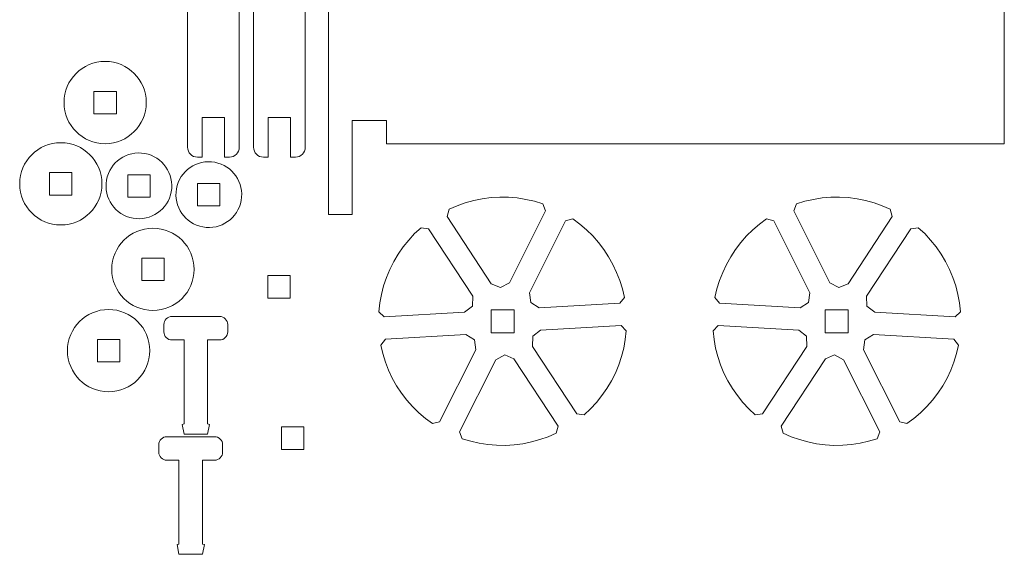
# Model space of a CAD drawing. Header units: millimetres. Extents: x -84 to 84, y -186 to 186.
# Tile 1 of 4: x -41 to 84, y -186 to -117. Entities that reach past the tile are written whole.
import ezdxf

# ---------------------------------------------------------------- set-up
doc = ezdxf.new("R2010")
doc.units = ezdxf.units.MM
doc.header["$MEASUREMENT"] = 0
doc.layers.add('layer 1', color=7, linetype='Continuous')

msp = doc.modelspace()

# ---------------------------------------------------------------- linework, layer by layer
at = {"layer": 'layer 1', "color": 242, "lineweight": 9}
for points, knots in [([(0.8924, -133.2991), (0.8924, -133.2991), (0.8924, -130.2991), (0.8924, -130.2991), (0.8924, -130.2991), (0.8924, -130.2991), (5.2826, -130.2991), (5.2826, -130.2991), (5.2826, -130.2991), (5.2826, -130.2991), (5.2826, -133.2991), (5.2826, -133.2991), (5.2826, -133.2991), (5.2826, -133.2991), (84.0974, -133.2991), (84.0974, -133.2991), (84.0974, -133.2991), (84.0974, -133.2991), (84.0974, -58.2991), (84.0974, -58.2991), (84.0974, -58.2991), (84.0974, -58.2991), (5.2826, -58.2991), (5.2826, -58.2991), (5.2826, -58.2991), (5.2826, -58.2991), (5.2826, -61.2991), (5.2826, -61.2991), (5.2826, -61.2991), (5.2826, -61.2991), (0.8924, -61.2991), (0.8924, -61.2991), (0.8924, -61.2991), (0.8924, -61.2991), (0.8924, -58.2991), (0.8924, -58.2991), (0.8924, -58.2991), (0.8924, -58.2991), (0.8924, -55.2991), (0.8924, -55.2991), (0.8924, -55.2991), (0.8924, -55.2991), (0.8924, -52.2991), (0.8924, -52.2991), (0.8924, -52.2991), (0.8924, -52.2991), (0.8924, -49.2991), (0.8924, -49.2991), (0.8924, -49.2991), (0.8924, -49.2991), (-2.1076, -49.2991), (-2.1076, -49.2991), (-2.1076, -49.2991), (-2.1076, -49.2991), (-2.1076, -52.2991), (-2.1076, -52.2991), (-2.1076, -52.2991), (-2.1076, -52.2991), (-2.1076, -55.2991), (-2.1076, -55.2991), (-2.1076, -55.2991), (-2.1076, -55.2991), (-2.1076, -58.2991), (-2.1076, -58.2991), (-2.1076, -58.2991), (-2.1076, -58.2991), (-2.1076, -133.2991), (-2.1076, -133.2991), (-2.1076, -133.2991), (-2.1076, -133.2991), (-2.1076, -136.2991), (-2.1076, -136.2991), (-2.1076, -136.2991), (-2.1076, -136.2991), (-2.1076, -139.2991), (-2.1076, -139.2991), (-2.1076, -139.2991), (-2.1076, -139.2991), (-2.1076, -142.2991), (-2.1076, -142.2991), (-2.1076, -142.2991), (-2.1076, -142.2991), (0.8924, -142.2991), (0.8924, -142.2991), (0.8924, -142.2991), (0.8924, -142.2991), (0.8924, -139.2991), (0.8924, -139.2991), (0.8924, -139.2991), (0.8924, -139.2991), (0.8924, -136.2991), (0.8924, -136.2991), (0.8924, -136.2991), (0.8924, -136.2991), (0.8924, -133.2991), (0.8924, -133.2991)], [0, 0, 0, 0, 0.04, 0.04, 0.04, 0.04, 0.08, 0.08, 0.08, 0.08, 0.12, 0.12, 0.12, 0.12, 0.16, 0.16, 0.16, 0.16, 0.2, 0.2, 0.2, 0.2, 0.24, 0.24, 0.24, 0.24, 0.28, 0.28, 0.28, 0.28, 0.32, 0.32, 0.32, 0.32, 0.36, 0.36, 0.36, 0.36, 0.4, 0.4, 0.4, 0.4, 0.44, 0.44, 0.44, 0.44, 0.48, 0.48, 0.48, 0.48, 0.52, 0.52, 0.52, 0.52, 0.56, 0.56, 0.56, 0.56, 0.6, 0.6, 0.6, 0.6, 0.64, 0.64, 0.64, 0.64, 0.68, 0.68, 0.68, 0.68, 0.72, 0.72, 0.72, 0.72, 0.76, 0.76, 0.76, 0.76, 0.8, 0.8, 0.8, 0.8, 0.84, 0.84, 0.84, 0.84, 0.88, 0.88, 0.88, 0.88, 0.92, 0.92, 0.92, 0.92, 1, 1, 1, 1]), ([(-13.4861, -55.2853), (-13.4861, -55.2853), (-13.4861, -133.7399), (-13.4861, -133.7399), (-13.4861, -133.7399), (-13.4861, -134.4301), (-14.0501, -134.9934), (-14.7392, -134.9934), (-14.7392, -134.9934), (-14.7392, -134.9934), (-15.3551, -134.9934), (-15.3551, -134.9934), (-15.3551, -134.9934), (-15.3551, -134.9934), (-15.3551, -129.9565), (-15.3551, -129.9565), (-15.3551, -129.9565), (-15.3551, -129.9565), (-18.2051, -129.9565), (-18.2051, -129.9565), (-18.2051, -129.9565), (-18.2051, -129.9565), (-18.2051, -134.9934), (-18.2051, -134.9934), (-18.2051, -134.9934), (-18.2051, -134.9934), (-18.8211, -134.9934), (-18.8211, -134.9934), (-18.8211, -134.9934), (-19.5102, -134.9934), (-20.0741, -134.4299), (-20.0741, -133.7399), (-20.0741, -133.7399), (-20.0741, -133.7399), (-20.0741, -55.2853), (-20.0741, -55.2853), (-20.0741, -55.2853), (-20.0741, -55.1065), (-20.0361, -54.9362), (-19.9681, -54.782), (-19.9681, -54.782), (-19.6291, -53.3351), (-18.3305, -52.2576), (-16.7802, -52.2575), (-16.7802, -52.2575), (-15.2302, -52.2575), (-13.9319, -53.3347), (-13.5925, -54.7811), (-13.5925, -54.7811), (-13.5242, -54.9356), (-13.4861, -55.1061), (-13.4861, -55.2853)], [0, 0, 0, 0, 0.07142857, 0.07142857, 0.07142857, 0.07142857, 0.14285714, 0.14285714, 0.14285714, 0.14285714, 0.21428571, 0.21428571, 0.21428571, 0.21428571, 0.28571429, 0.28571429, 0.28571429, 0.28571429, 0.35714286, 0.35714286, 0.35714286, 0.35714286, 0.42857143, 0.42857143, 0.42857143, 0.42857143, 0.5, 0.5, 0.5, 0.5, 0.57142857, 0.57142857, 0.57142857, 0.57142857, 0.64285714, 0.64285714, 0.64285714, 0.64285714, 0.71428571, 0.71428571, 0.71428571, 0.71428571, 0.78571429, 0.78571429, 0.78571429, 0.78571429, 0.85714286, 0.85714286, 0.85714286, 0.85714286, 1, 1, 1, 1]), ([(-5.0725, -55.2853), (-5.0725, -55.2853), (-5.0725, -133.7399), (-5.0725, -133.7399), (-5.0725, -133.7399), (-5.0725, -134.4301), (-5.6364, -134.9934), (-6.3255, -134.9934), (-6.3255, -134.9934), (-6.3255, -134.9934), (-6.9415, -134.9934), (-6.9415, -134.9934), (-6.9415, -134.9934), (-6.9415, -134.9934), (-6.9415, -129.9565), (-6.9415, -129.9565), (-6.9415, -129.9565), (-6.9415, -129.9565), (-9.7915, -129.9565), (-9.7915, -129.9565), (-9.7915, -129.9565), (-9.7915, -129.9565), (-9.7915, -134.9934), (-9.7915, -134.9934), (-9.7915, -134.9934), (-9.7915, -134.9934), (-10.4075, -134.9934), (-10.4075, -134.9934), (-10.4075, -134.9934), (-11.0966, -134.9934), (-11.6605, -134.4299), (-11.6605, -133.7399), (-11.6605, -133.7399), (-11.6605, -133.7399), (-11.6605, -55.2853), (-11.6605, -55.2853), (-11.6605, -55.2853), (-11.6605, -55.1065), (-11.6225, -54.9362), (-11.5544, -54.782), (-11.5544, -54.782), (-11.2154, -53.3351), (-9.9169, -52.2576), (-8.3666, -52.2575), (-8.3666, -52.2575), (-6.8165, -52.2575), (-5.5182, -53.3347), (-5.1788, -54.7811), (-5.1788, -54.7811), (-5.1105, -54.9355), (-5.0725, -55.1061), (-5.0725, -55.2853)], [0, 0, 0, 0, 0.07142857, 0.07142857, 0.07142857, 0.07142857, 0.14285714, 0.14285714, 0.14285714, 0.14285714, 0.21428571, 0.21428571, 0.21428571, 0.21428571, 0.28571429, 0.28571429, 0.28571429, 0.28571429, 0.35714286, 0.35714286, 0.35714286, 0.35714286, 0.42857143, 0.42857143, 0.42857143, 0.42857143, 0.5, 0.5, 0.5, 0.5, 0.57142857, 0.57142857, 0.57142857, 0.57142857, 0.64285714, 0.64285714, 0.64285714, 0.64285714, 0.71428571, 0.71428571, 0.71428571, 0.71428571, 0.78571429, 0.78571429, 0.78571429, 0.78571429, 0.85714286, 0.85714286, 0.85714286, 0.85714286, 1, 1, 1, 1]), ([(-30.5942, -122.78), (-27.6964, -122.78), (-25.3473, -125.1291), (-25.3473, -128.0269), (-25.3473, -128.0269), (-25.3473, -130.9247), (-27.6964, -133.2737), (-30.5942, -133.2737), (-30.5942, -133.2737), (-33.4919, -133.2737), (-35.841, -130.9247), (-35.841, -128.0269), (-35.841, -128.0269), (-35.841, -125.1291), (-33.4919, -122.78), (-30.5942, -122.78)], [0, 0, 0, 0, 0.2, 0.2, 0.2, 0.2, 0.4, 0.4, 0.4, 0.4, 0.6, 0.6, 0.6, 0.6, 1, 1, 1, 1]), ([(-32.0192, -126.6019), (-32.0192, -126.6019), (-29.1692, -126.6019), (-29.1692, -126.6019), (-29.1692, -126.6019), (-29.1692, -126.6019), (-29.1692, -129.4519), (-29.1692, -129.4519), (-29.1692, -129.4519), (-29.1692, -129.4519), (-32.0192, -129.4519), (-32.0192, -129.4519), (-32.0192, -129.4519), (-32.0192, -129.4519), (-32.0192, -126.6019), (-32.0192, -126.6019)], [0, 0, 0, 0, 0.2, 0.2, 0.2, 0.2, 0.4, 0.4, 0.4, 0.4, 0.6, 0.6, 0.6, 0.6, 1, 1, 1, 1]), ([(-36.2496, -133.1479), (-33.3518, -133.1479), (-31.0028, -135.497), (-31.0028, -138.3947), (-31.0028, -138.3947), (-31.0028, -141.2925), (-33.3518, -143.6416), (-36.2496, -143.6416), (-36.2496, -143.6416), (-39.1474, -143.6416), (-41.4965, -141.2925), (-41.4965, -138.3947), (-41.4965, -138.3947), (-41.4965, -135.497), (-39.1474, -133.1479), (-36.2496, -133.1479)], [0, 0, 0, 0, 0.2, 0.2, 0.2, 0.2, 0.4, 0.4, 0.4, 0.4, 0.6, 0.6, 0.6, 0.6, 1, 1, 1, 1]), ([(-25.5457, -134.5249), (-23.2663, -134.9369), (-21.7524, -137.119), (-22.1645, -139.3985), (-22.1645, -139.3985), (-22.5765, -141.6779), (-24.7586, -143.1917), (-27.038, -142.7797), (-27.038, -142.7797), (-29.3174, -142.3676), (-30.8313, -140.1856), (-30.4193, -137.9061), (-30.4193, -137.9061), (-30.0072, -135.6267), (-27.8252, -134.1128), (-25.5457, -134.5249)], [0, 0, 0, 0, 0.2, 0.2, 0.2, 0.2, 0.4, 0.4, 0.4, 0.4, 0.6, 0.6, 0.6, 0.6, 1, 1, 1, 1]), ([(-16.6256, -135.6428), (-14.3462, -136.0549), (-12.8324, -138.2369), (-13.2444, -140.5164), (-13.2444, -140.5164), (-13.6565, -142.7958), (-15.8385, -144.3097), (-18.118, -143.8976), (-18.118, -143.8976), (-20.3974, -143.4856), (-21.9113, -141.3035), (-21.4992, -139.0241), (-21.4992, -139.0241), (-21.0872, -136.7447), (-18.9051, -135.2308), (-16.6256, -135.6428)], [0, 0, 0, 0, 0.2, 0.2, 0.2, 0.2, 0.4, 0.4, 0.4, 0.4, 0.6, 0.6, 0.6, 0.6, 1, 1, 1, 1]), ([(-37.6746, -136.9697), (-37.6746, -136.9697), (-34.8246, -136.9697), (-34.8246, -136.9697), (-34.8246, -136.9697), (-34.8246, -136.9697), (-34.8246, -139.8197), (-34.8246, -139.8197), (-34.8246, -139.8197), (-34.8246, -139.8197), (-37.6746, -139.8197), (-37.6746, -139.8197), (-37.6746, -139.8197), (-37.6746, -139.8197), (-37.6746, -136.9697), (-37.6746, -136.9697)], [0, 0, 0, 0, 0.2, 0.2, 0.2, 0.2, 0.4, 0.4, 0.4, 0.4, 0.6, 0.6, 0.6, 0.6, 1, 1, 1, 1]), ([(-24.8669, -137.2272), (-24.8669, -137.2272), (-27.7169, -137.2272), (-27.7169, -137.2272), (-27.7169, -137.2272), (-27.7169, -137.2272), (-27.7169, -140.0772), (-27.7169, -140.0772), (-27.7169, -140.0772), (-27.7169, -140.0772), (-24.8669, -140.0772), (-24.8669, -140.0772), (-24.8669, -140.0772), (-24.8669, -140.0772), (-24.8669, -137.2272), (-24.8669, -137.2272)], [0, 0, 0, 0, 0.2, 0.2, 0.2, 0.2, 0.4, 0.4, 0.4, 0.4, 0.6, 0.6, 0.6, 0.6, 1, 1, 1, 1]), ([(-15.9468, -138.3452), (-15.9468, -138.3452), (-18.7968, -138.3452), (-18.7968, -138.3452), (-18.7968, -138.3452), (-18.7968, -138.3452), (-18.7968, -141.1952), (-18.7968, -141.1952), (-18.7968, -141.1952), (-18.7968, -141.1952), (-15.9468, -141.1952), (-15.9468, -141.1952), (-15.9468, -141.1952), (-15.9468, -141.1952), (-15.9468, -138.3452), (-15.9468, -138.3452)], [0, 0, 0, 0, 0.2, 0.2, 0.2, 0.2, 0.4, 0.4, 0.4, 0.4, 0.6, 0.6, 0.6, 0.6, 1, 1, 1, 1]), ([(20.9726, -151.0118), (20.9726, -151.0118), (25.5869, -141.8277), (25.5869, -141.8277), (25.5869, -141.8277), (25.5869, -141.8277), (25.2346, -140.9449), (25.2346, -140.9449), (25.2346, -140.9449), (25.2346, -140.9449), (24.1653, -140.6198), (24.1653, -140.6198), (24.1653, -140.6198), (24.1653, -140.6198), (23.0756, -140.371), (23.0756, -140.371), (23.0756, -140.371), (23.0756, -140.371), (21.9713, -140.1997), (21.9713, -140.1997), (21.9713, -140.1997), (21.9713, -140.1997), (20.8575, -140.1068), (20.8575, -140.1068), (20.8575, -140.1068), (20.8575, -140.1068), (19.7399, -140.0927), (19.7399, -140.0927), (19.7399, -140.0927), (19.7399, -140.0927), (18.6241, -140.1575), (18.6241, -140.1575), (18.6241, -140.1575), (18.6241, -140.1575), (17.5157, -140.3009), (17.5157, -140.3009), (17.5157, -140.3009), (17.5157, -140.3009), (16.4203, -140.5222), (16.4203, -140.5222), (16.4203, -140.5222), (16.4203, -140.5222), (15.3431, -140.8202), (15.3431, -140.8202), (15.3431, -140.8202), (15.3431, -140.8202), (14.2896, -141.1934), (14.2896, -141.1934), (14.2896, -141.1934), (14.2896, -141.1934), (13.265, -141.64), (13.265, -141.64), (13.265, -141.64), (13.265, -141.64), (13.0173, -142.5578), (13.0173, -142.5578), (13.0173, -142.5578), (13.0173, -142.5578), (18.6639, -151.1459), (18.6639, -151.1459), (18.6639, -151.1459), (18.6639, -151.1459), (19.8268, -151.6202), (19.8268, -151.6202), (19.8268, -151.6202), (19.8268, -151.6202), (20.9726, -151.0118), (20.9726, -151.0118)], [0, 0, 0, 0, 0.05555556, 0.05555556, 0.05555556, 0.05555556, 0.11111111, 0.11111111, 0.11111111, 0.11111111, 0.16666667, 0.16666667, 0.16666667, 0.16666667, 0.22222222, 0.22222222, 0.22222222, 0.22222222, 0.27777778, 0.27777778, 0.27777778, 0.27777778, 0.33333333, 0.33333333, 0.33333333, 0.33333333, 0.38888889, 0.38888889, 0.38888889, 0.38888889, 0.44444444, 0.44444444, 0.44444444, 0.44444444, 0.5, 0.5, 0.5, 0.5, 0.55555556, 0.55555556, 0.55555556, 0.55555556, 0.61111111, 0.61111111, 0.61111111, 0.61111111, 0.66666667, 0.66666667, 0.66666667, 0.66666667, 0.72222222, 0.72222222, 0.72222222, 0.72222222, 0.77777778, 0.77777778, 0.77777778, 0.77777778, 0.83333333, 0.83333333, 0.83333333, 0.83333333, 0.88888889, 0.88888889, 0.88888889, 0.88888889, 1, 1, 1, 1]), ([(61.8513, -151.0118), (61.8513, -151.0118), (57.2369, -141.8277), (57.2369, -141.8277), (57.2369, -141.8277), (57.2369, -141.8277), (57.5893, -140.9449), (57.5893, -140.9449), (57.5893, -140.9449), (57.5893, -140.9449), (58.6586, -140.6198), (58.6586, -140.6198), (58.6586, -140.6198), (58.6586, -140.6198), (59.7482, -140.371), (59.7482, -140.371), (59.7482, -140.371), (59.7482, -140.371), (60.8526, -140.1997), (60.8526, -140.1997), (60.8526, -140.1997), (60.8526, -140.1997), (61.9664, -140.1068), (61.9664, -140.1068), (61.9664, -140.1068), (61.9664, -140.1068), (63.0839, -140.0927), (63.0839, -140.0927), (63.0839, -140.0927), (63.0839, -140.0927), (64.1998, -140.1575), (64.1998, -140.1575), (64.1998, -140.1575), (64.1998, -140.1575), (65.3081, -140.3009), (65.3081, -140.3009), (65.3081, -140.3009), (65.3081, -140.3009), (66.4036, -140.5222), (66.4036, -140.5222), (66.4036, -140.5222), (66.4036, -140.5222), (67.4808, -140.8202), (67.4808, -140.8202), (67.4808, -140.8202), (67.4808, -140.8202), (68.5343, -141.1934), (68.5343, -141.1934), (68.5343, -141.1934), (68.5343, -141.1934), (69.5588, -141.64), (69.5588, -141.64), (69.5588, -141.64), (69.5588, -141.64), (69.8066, -142.5578), (69.8066, -142.5578), (69.8066, -142.5578), (69.8066, -142.5578), (64.16, -151.1459), (64.16, -151.1459), (64.16, -151.1459), (64.16, -151.1459), (62.9971, -151.6202), (62.9971, -151.6202), (62.9971, -151.6202), (62.9971, -151.6202), (61.8513, -151.0118), (61.8513, -151.0118)], [0, 0, 0, 0, 0.05555556, 0.05555556, 0.05555556, 0.05555556, 0.11111111, 0.11111111, 0.11111111, 0.11111111, 0.16666667, 0.16666667, 0.16666667, 0.16666667, 0.22222222, 0.22222222, 0.22222222, 0.22222222, 0.27777778, 0.27777778, 0.27777778, 0.27777778, 0.33333333, 0.33333333, 0.33333333, 0.33333333, 0.38888889, 0.38888889, 0.38888889, 0.38888889, 0.44444444, 0.44444444, 0.44444444, 0.44444444, 0.5, 0.5, 0.5, 0.5, 0.55555556, 0.55555556, 0.55555556, 0.55555556, 0.61111111, 0.61111111, 0.61111111, 0.61111111, 0.66666667, 0.66666667, 0.66666667, 0.66666667, 0.72222222, 0.72222222, 0.72222222, 0.72222222, 0.77777778, 0.77777778, 0.77777778, 0.77777778, 0.83333333, 0.83333333, 0.83333333, 0.83333333, 0.88888889, 0.88888889, 0.88888889, 0.88888889, 1, 1, 1, 1]), ([(24.7848, -154.2212), (24.7848, -154.2212), (35.0457, -153.6251), (35.0457, -153.6251), (35.0457, -153.6251), (35.0457, -153.6251), (35.6342, -152.8786), (35.6342, -152.8786), (35.6342, -152.8786), (35.6342, -152.8786), (35.381, -151.79), (35.381, -151.79), (35.381, -151.79), (35.381, -151.79), (35.0516, -150.722), (35.0516, -150.722), (35.0516, -150.722), (35.0516, -150.722), (34.6478, -149.6799), (34.6478, -149.6799), (34.6478, -149.6799), (34.6478, -149.6799), (34.1714, -148.6689), (34.1714, -148.6689), (34.1714, -148.6689), (34.1714, -148.6689), (33.6248, -147.6941), (33.6248, -147.6941), (33.6248, -147.6941), (33.6248, -147.6941), (33.0108, -146.7602), (33.0108, -146.7602), (33.0108, -146.7602), (33.0108, -146.7602), (32.3324, -145.8719), (32.3324, -145.8719), (32.3324, -145.8719), (32.3324, -145.8719), (31.593, -145.0337), (31.593, -145.0337), (31.593, -145.0337), (31.593, -145.0337), (30.7964, -144.2499), (30.7964, -144.2499), (30.7964, -144.2499), (30.7964, -144.2499), (29.9463, -143.5243), (29.9463, -143.5243), (29.9463, -143.5243), (29.9463, -143.5243), (29.0474, -142.8603), (29.0474, -142.8603), (29.0474, -142.8603), (29.0474, -142.8603), (28.1288, -143.1047), (28.1288, -143.1047), (28.1288, -143.1047), (28.1288, -143.1047), (23.5144, -152.2889), (23.5144, -152.2889), (23.5144, -152.2889), (23.5144, -152.2889), (23.6852, -153.533), (23.6852, -153.533), (23.6852, -153.533), (23.6852, -153.533), (24.7848, -154.2212), (24.7848, -154.2212)], [0, 0, 0, 0, 0.05555556, 0.05555556, 0.05555556, 0.05555556, 0.11111111, 0.11111111, 0.11111111, 0.11111111, 0.16666667, 0.16666667, 0.16666667, 0.16666667, 0.22222222, 0.22222222, 0.22222222, 0.22222222, 0.27777778, 0.27777778, 0.27777778, 0.27777778, 0.33333333, 0.33333333, 0.33333333, 0.33333333, 0.38888889, 0.38888889, 0.38888889, 0.38888889, 0.44444444, 0.44444444, 0.44444444, 0.44444444, 0.5, 0.5, 0.5, 0.5, 0.55555556, 0.55555556, 0.55555556, 0.55555556, 0.61111111, 0.61111111, 0.61111111, 0.61111111, 0.66666667, 0.66666667, 0.66666667, 0.66666667, 0.72222222, 0.72222222, 0.72222222, 0.72222222, 0.77777778, 0.77777778, 0.77777778, 0.77777778, 0.83333333, 0.83333333, 0.83333333, 0.83333333, 0.88888889, 0.88888889, 0.88888889, 0.88888889, 1, 1, 1, 1]), ([(58.0391, -154.2212), (58.0391, -154.2212), (47.7782, -153.6251), (47.7782, -153.6251), (47.7782, -153.6251), (47.7782, -153.6251), (47.1897, -152.8786), (47.1897, -152.8786), (47.1897, -152.8786), (47.1897, -152.8786), (47.4428, -151.79), (47.4428, -151.79), (47.4428, -151.79), (47.4428, -151.79), (47.7722, -150.722), (47.7722, -150.722), (47.7722, -150.722), (47.7722, -150.722), (48.1761, -149.6799), (48.1761, -149.6799), (48.1761, -149.6799), (48.1761, -149.6799), (48.6525, -148.6689), (48.6525, -148.6689), (48.6525, -148.6689), (48.6525, -148.6689), (49.1991, -147.6941), (49.1991, -147.6941), (49.1991, -147.6941), (49.1991, -147.6941), (49.8131, -146.7602), (49.8131, -146.7602), (49.8131, -146.7602), (49.8131, -146.7602), (50.4915, -145.8719), (50.4915, -145.8719), (50.4915, -145.8719), (50.4915, -145.8719), (51.2309, -145.0337), (51.2309, -145.0337), (51.2309, -145.0337), (51.2309, -145.0337), (52.0275, -144.2499), (52.0275, -144.2499), (52.0275, -144.2499), (52.0275, -144.2499), (52.8776, -143.5243), (52.8776, -143.5243), (52.8776, -143.5243), (52.8776, -143.5243), (53.7765, -142.8603), (53.7765, -142.8603), (53.7765, -142.8603), (53.7765, -142.8603), (54.6951, -143.1047), (54.6951, -143.1047), (54.6951, -143.1047), (54.6951, -143.1047), (59.3095, -152.2889), (59.3095, -152.2889), (59.3095, -152.2889), (59.3095, -152.2889), (59.1387, -153.533), (59.1387, -153.533), (59.1387, -153.533), (59.1387, -153.533), (58.0391, -154.2212), (58.0391, -154.2212)], [0, 0, 0, 0, 0.05555556, 0.05555556, 0.05555556, 0.05555556, 0.11111111, 0.11111111, 0.11111111, 0.11111111, 0.16666667, 0.16666667, 0.16666667, 0.16666667, 0.22222222, 0.22222222, 0.22222222, 0.22222222, 0.27777778, 0.27777778, 0.27777778, 0.27777778, 0.33333333, 0.33333333, 0.33333333, 0.33333333, 0.38888889, 0.38888889, 0.38888889, 0.38888889, 0.44444444, 0.44444444, 0.44444444, 0.44444444, 0.5, 0.5, 0.5, 0.5, 0.55555556, 0.55555556, 0.55555556, 0.55555556, 0.61111111, 0.61111111, 0.61111111, 0.61111111, 0.66666667, 0.66666667, 0.66666667, 0.66666667, 0.72222222, 0.72222222, 0.72222222, 0.72222222, 0.77777778, 0.77777778, 0.77777778, 0.77777778, 0.83333333, 0.83333333, 0.83333333, 0.83333333, 0.88888889, 0.88888889, 0.88888889, 0.88888889, 1, 1, 1, 1]), ([(-24.503, -144.0502), (-21.6052, -144.0502), (-19.2561, -146.3993), (-19.2561, -149.297), (-19.2561, -149.297), (-19.2561, -152.1948), (-21.6052, -154.5439), (-24.503, -154.5439), (-24.503, -154.5439), (-27.4007, -154.5439), (-29.7498, -152.1948), (-29.7498, -149.297), (-29.7498, -149.297), (-29.7498, -146.3993), (-27.4007, -144.0502), (-24.503, -144.0502)], [0, 0, 0, 0, 0.2, 0.2, 0.2, 0.2, 0.4, 0.4, 0.4, 0.4, 0.6, 0.6, 0.6, 0.6, 1, 1, 1, 1]), ([(16.2872, -152.7086), (16.2872, -152.7086), (10.6405, -144.1205), (10.6405, -144.1205), (10.6405, -144.1205), (10.6405, -144.1205), (9.6998, -143.9842), (9.6998, -143.9842), (9.6998, -143.9842), (9.6998, -143.9842), (8.8836, -144.7478), (8.8836, -144.7478), (8.8836, -144.7478), (8.8836, -144.7478), (8.1233, -145.567), (8.1233, -145.567), (8.1233, -145.567), (8.1233, -145.567), (7.4228, -146.4379), (7.4228, -146.4379), (7.4228, -146.4379), (7.4228, -146.4379), (6.7854, -147.356), (6.7854, -147.356), (6.7854, -147.356), (6.7854, -147.356), (6.2146, -148.3167), (6.2146, -148.3167), (6.2146, -148.3167), (6.2146, -148.3167), (5.7128, -149.3153), (5.7128, -149.3153), (5.7128, -149.3153), (5.7128, -149.3153), (5.2827, -150.3469), (5.2827, -150.3469), (5.2827, -150.3469), (5.2827, -150.3469), (4.9265, -151.4063), (4.9265, -151.4063), (4.9265, -151.4063), (4.9265, -151.4063), (4.646, -152.4881), (4.646, -152.4881), (4.646, -152.4881), (4.646, -152.4881), (4.4425, -153.5871), (4.4425, -153.5871), (4.4425, -153.5871), (4.4425, -153.5871), (4.3171, -154.6977), (4.3171, -154.6977), (4.3171, -154.6977), (4.3171, -154.6977), (4.988, -155.3711), (4.988, -155.3711), (4.988, -155.3711), (4.988, -155.3711), (15.2489, -154.775), (15.2489, -154.775), (15.2489, -154.775), (15.2489, -154.775), (16.241, -154.0051), (16.241, -154.0051), (16.241, -154.0051), (16.241, -154.0051), (16.2872, -152.7086), (16.2872, -152.7086)], [0, 0, 0, 0, 0.05555556, 0.05555556, 0.05555556, 0.05555556, 0.11111111, 0.11111111, 0.11111111, 0.11111111, 0.16666667, 0.16666667, 0.16666667, 0.16666667, 0.22222222, 0.22222222, 0.22222222, 0.22222222, 0.27777778, 0.27777778, 0.27777778, 0.27777778, 0.33333333, 0.33333333, 0.33333333, 0.33333333, 0.38888889, 0.38888889, 0.38888889, 0.38888889, 0.44444444, 0.44444444, 0.44444444, 0.44444444, 0.5, 0.5, 0.5, 0.5, 0.55555556, 0.55555556, 0.55555556, 0.55555556, 0.61111111, 0.61111111, 0.61111111, 0.61111111, 0.66666667, 0.66666667, 0.66666667, 0.66666667, 0.72222222, 0.72222222, 0.72222222, 0.72222222, 0.77777778, 0.77777778, 0.77777778, 0.77777778, 0.83333333, 0.83333333, 0.83333333, 0.83333333, 0.88888889, 0.88888889, 0.88888889, 0.88888889, 1, 1, 1, 1]), ([(66.5367, -152.7086), (66.5367, -152.7086), (72.1834, -144.1205), (72.1834, -144.1205), (72.1834, -144.1205), (72.1834, -144.1205), (73.1241, -143.9842), (73.1241, -143.9842), (73.1241, -143.9842), (73.1241, -143.9842), (73.9403, -144.7478), (73.9403, -144.7478), (73.9403, -144.7478), (73.9403, -144.7478), (74.7005, -145.567), (74.7005, -145.567), (74.7005, -145.567), (74.7005, -145.567), (75.401, -146.4379), (75.401, -146.4379), (75.401, -146.4379), (75.401, -146.4379), (76.0385, -147.356), (76.0385, -147.356), (76.0385, -147.356), (76.0385, -147.356), (76.6093, -148.3167), (76.6093, -148.3167), (76.6093, -148.3167), (76.6093, -148.3167), (77.111, -149.3153), (77.111, -149.3153), (77.111, -149.3153), (77.111, -149.3153), (77.5412, -150.3469), (77.5412, -150.3469), (77.5412, -150.3469), (77.5412, -150.3469), (77.8973, -151.4063), (77.8973, -151.4063), (77.8973, -151.4063), (77.8973, -151.4063), (78.1779, -152.4881), (78.1779, -152.4881), (78.1779, -152.4881), (78.1779, -152.4881), (78.3814, -153.5871), (78.3814, -153.5871), (78.3814, -153.5871), (78.3814, -153.5871), (78.5068, -154.6977), (78.5068, -154.6977), (78.5068, -154.6977), (78.5068, -154.6977), (77.8359, -155.3711), (77.8359, -155.3711), (77.8359, -155.3711), (77.8359, -155.3711), (67.575, -154.775), (67.575, -154.775), (67.575, -154.775), (67.575, -154.775), (66.5828, -154.0051), (66.5828, -154.0051), (66.5828, -154.0051), (66.5828, -154.0051), (66.5367, -152.7086), (66.5367, -152.7086)], [0, 0, 0, 0, 0.05555556, 0.05555556, 0.05555556, 0.05555556, 0.11111111, 0.11111111, 0.11111111, 0.11111111, 0.16666667, 0.16666667, 0.16666667, 0.16666667, 0.22222222, 0.22222222, 0.22222222, 0.22222222, 0.27777778, 0.27777778, 0.27777778, 0.27777778, 0.33333333, 0.33333333, 0.33333333, 0.33333333, 0.38888889, 0.38888889, 0.38888889, 0.38888889, 0.44444444, 0.44444444, 0.44444444, 0.44444444, 0.5, 0.5, 0.5, 0.5, 0.55555556, 0.55555556, 0.55555556, 0.55555556, 0.61111111, 0.61111111, 0.61111111, 0.61111111, 0.66666667, 0.66666667, 0.66666667, 0.66666667, 0.72222222, 0.72222222, 0.72222222, 0.72222222, 0.77777778, 0.77777778, 0.77777778, 0.77777778, 0.83333333, 0.83333333, 0.83333333, 0.83333333, 0.88888889, 0.88888889, 0.88888889, 0.88888889, 1, 1, 1, 1]), ([(-25.928, -147.872), (-25.928, -147.872), (-23.078, -147.872), (-23.078, -147.872), (-23.078, -147.872), (-23.078, -147.872), (-23.078, -150.722), (-23.078, -150.722), (-23.078, -150.722), (-23.078, -150.722), (-25.928, -150.722), (-25.928, -150.722), (-25.928, -150.722), (-25.928, -150.722), (-25.928, -147.872), (-25.928, -147.872)], [0, 0, 0, 0, 0.2, 0.2, 0.2, 0.2, 0.4, 0.4, 0.4, 0.4, 0.6, 0.6, 0.6, 0.6, 1, 1, 1, 1]), ([(-7.0034, -150.1027), (-7.0034, -150.1027), (-9.8534, -150.1027), (-9.8534, -150.1027), (-9.8534, -150.1027), (-9.8534, -150.1027), (-9.8534, -152.9527), (-9.8534, -152.9527), (-9.8534, -152.9527), (-9.8534, -152.9527), (-7.0034, -152.9527), (-7.0034, -152.9527), (-7.0034, -152.9527), (-7.0034, -152.9527), (-7.0034, -150.1027), (-7.0034, -150.1027)], [0, 0, 0, 0, 0.2, 0.2, 0.2, 0.2, 0.4, 0.4, 0.4, 0.4, 0.6, 0.6, 0.6, 0.6, 1, 1, 1, 1]), ([(-30.1584, -154.418), (-27.2606, -154.418), (-24.9116, -156.7671), (-24.9116, -159.6649), (-24.9116, -159.6649), (-24.9116, -162.5627), (-27.2606, -164.9117), (-30.1584, -164.9117), (-30.1584, -164.9117), (-33.0562, -164.9117), (-35.4053, -162.5627), (-35.4053, -159.6649), (-35.4053, -159.6649), (-35.4053, -156.7671), (-33.0562, -154.418), (-30.1584, -154.418)], [0, 0, 0, 0, 0.2, 0.2, 0.2, 0.2, 0.4, 0.4, 0.4, 0.4, 0.6, 0.6, 0.6, 0.6, 1, 1, 1, 1]), ([(18.6369, -154.4555), (18.6369, -154.4555), (21.5619, -154.4555), (21.5619, -154.4555), (21.5619, -154.4555), (21.5619, -154.4555), (21.5619, -157.3805), (21.5619, -157.3805), (21.5619, -157.3805), (21.5619, -157.3805), (18.6369, -157.3805), (18.6369, -157.3805), (18.6369, -157.3805), (18.6369, -157.3805), (18.6369, -154.4555), (18.6369, -154.4555)], [0, 0, 0, 0, 0.2, 0.2, 0.2, 0.2, 0.4, 0.4, 0.4, 0.4, 0.6, 0.6, 0.6, 0.6, 1, 1, 1, 1]), ([(64.187, -154.4555), (64.187, -154.4555), (61.262, -154.4555), (61.262, -154.4555), (61.262, -154.4555), (61.262, -154.4555), (61.262, -157.3805), (61.262, -157.3805), (61.262, -157.3805), (61.262, -157.3805), (64.187, -157.3805), (64.187, -157.3805), (64.187, -157.3805), (64.187, -157.3805), (64.187, -154.4555), (64.187, -154.4555)], [0, 0, 0, 0, 0.2, 0.2, 0.2, 0.2, 0.4, 0.4, 0.4, 0.4, 0.6, 0.6, 0.6, 0.6, 1, 1, 1, 1]), ([(-14.9634, -156.3447), (-14.9634, -156.3447), (-14.9634, -157.2664), (-14.9634, -157.2664), (-14.9634, -157.2664), (-14.9634, -157.8374), (-15.4315, -158.3056), (-16.0026, -158.3056), (-16.0026, -158.3056), (-16.0026, -158.3056), (-17.5349, -158.3056), (-17.5349, -158.3056), (-17.5349, -158.3056), (-17.5349, -158.3056), (-17.5349, -169.0184), (-17.5349, -169.0184), (-17.5349, -169.0184), (-17.5349, -169.0184), (-17.2886, -169.0674), (-17.2886, -169.0674), (-17.2886, -169.0674), (-17.2886, -169.0674), (-17.5349, -170.3056), (-17.5349, -170.3056), (-17.5349, -170.3056), (-17.5349, -170.3056), (-20.5349, -170.3056), (-20.5349, -170.3056), (-20.5349, -170.3056), (-20.5349, -170.3056), (-20.7813, -169.0674), (-20.7813, -169.0674), (-20.7813, -169.0674), (-20.7813, -169.0674), (-20.5349, -169.0184), (-20.5349, -169.0184), (-20.5349, -169.0184), (-20.5349, -169.0184), (-20.5349, -158.3056), (-20.5349, -158.3056), (-20.5349, -158.3056), (-20.5349, -158.3056), (-22.0673, -158.3056), (-22.0673, -158.3056), (-22.0673, -158.3056), (-22.6384, -158.3056), (-23.1065, -157.8379), (-23.1065, -157.2664), (-23.1065, -157.2664), (-23.1065, -157.2664), (-23.1065, -156.3447), (-23.1065, -156.3447), (-23.1065, -156.3447), (-23.1065, -155.7732), (-22.6388, -155.3056), (-22.0673, -155.3056), (-22.0673, -155.3056), (-22.0673, -155.3056), (-16.0026, -155.3056), (-16.0026, -155.3056), (-16.0026, -155.3056), (-15.431, -155.3056), (-14.9634, -155.7746), (-14.9634, -156.3447)], [0, 0, 0, 0, 0.05882353, 0.05882353, 0.05882353, 0.05882353, 0.11764706, 0.11764706, 0.11764706, 0.11764706, 0.17647059, 0.17647059, 0.17647059, 0.17647059, 0.23529412, 0.23529412, 0.23529412, 0.23529412, 0.29411765, 0.29411765, 0.29411765, 0.29411765, 0.35294118, 0.35294118, 0.35294118, 0.35294118, 0.41176471, 0.41176471, 0.41176471, 0.41176471, 0.47058824, 0.47058824, 0.47058824, 0.47058824, 0.52941176, 0.52941176, 0.52941176, 0.52941176, 0.58823529, 0.58823529, 0.58823529, 0.58823529, 0.64705882, 0.64705882, 0.64705882, 0.64705882, 0.70588235, 0.70588235, 0.70588235, 0.70588235, 0.76470588, 0.76470588, 0.76470588, 0.76470588, 0.82352941, 0.82352941, 0.82352941, 0.82352941, 0.88235294, 0.88235294, 0.88235294, 0.88235294, 1, 1, 1, 1]), ([(23.9116, -159.1273), (23.9116, -159.1273), (29.5583, -167.7155), (29.5583, -167.7155), (29.5583, -167.7155), (29.5583, -167.7155), (30.499, -167.8518), (30.499, -167.8518), (30.499, -167.8518), (30.499, -167.8518), (31.3151, -167.0883), (31.3151, -167.0883), (31.3151, -167.0883), (31.3151, -167.0883), (32.0754, -166.2691), (32.0754, -166.2691), (32.0754, -166.2691), (32.0754, -166.2691), (32.7758, -165.3983), (32.7758, -165.3983), (32.7758, -165.3983), (32.7758, -165.3983), (33.4133, -164.4802), (33.4133, -164.4802), (33.4133, -164.4802), (33.4133, -164.4802), (33.9842, -163.5194), (33.9842, -163.5194), (33.9842, -163.5194), (33.9842, -163.5194), (34.486, -162.5207), (34.486, -162.5207), (34.486, -162.5207), (34.486, -162.5207), (34.916, -161.4891), (34.916, -161.4891), (34.916, -161.4891), (34.916, -161.4891), (35.2722, -160.4297), (35.2722, -160.4297), (35.2722, -160.4297), (35.2722, -160.4297), (35.5527, -159.3478), (35.5527, -159.3478), (35.5527, -159.3478), (35.5527, -159.3478), (35.7563, -158.2489), (35.7563, -158.2489), (35.7563, -158.2489), (35.7563, -158.2489), (35.8816, -157.1382), (35.8816, -157.1382), (35.8816, -157.1382), (35.8816, -157.1382), (35.2107, -156.4649), (35.2107, -156.4649), (35.2107, -156.4649), (35.2107, -156.4649), (24.9497, -157.0609), (24.9497, -157.0609), (24.9497, -157.0609), (24.9497, -157.0609), (23.9577, -157.8309), (23.9577, -157.8309), (23.9577, -157.8309), (23.9577, -157.8309), (23.9116, -159.1273), (23.9116, -159.1273)], [0, 0, 0, 0, 0.05555556, 0.05555556, 0.05555556, 0.05555556, 0.11111111, 0.11111111, 0.11111111, 0.11111111, 0.16666667, 0.16666667, 0.16666667, 0.16666667, 0.22222222, 0.22222222, 0.22222222, 0.22222222, 0.27777778, 0.27777778, 0.27777778, 0.27777778, 0.33333333, 0.33333333, 0.33333333, 0.33333333, 0.38888889, 0.38888889, 0.38888889, 0.38888889, 0.44444444, 0.44444444, 0.44444444, 0.44444444, 0.5, 0.5, 0.5, 0.5, 0.55555556, 0.55555556, 0.55555556, 0.55555556, 0.61111111, 0.61111111, 0.61111111, 0.61111111, 0.66666667, 0.66666667, 0.66666667, 0.66666667, 0.72222222, 0.72222222, 0.72222222, 0.72222222, 0.77777778, 0.77777778, 0.77777778, 0.77777778, 0.83333333, 0.83333333, 0.83333333, 0.83333333, 0.88888889, 0.88888889, 0.88888889, 0.88888889, 1, 1, 1, 1]), ([(58.9123, -159.1273), (58.9123, -159.1273), (53.2656, -167.7155), (53.2656, -167.7155), (53.2656, -167.7155), (53.2656, -167.7155), (52.3249, -167.8518), (52.3249, -167.8518), (52.3249, -167.8518), (52.3249, -167.8518), (51.5088, -167.0883), (51.5088, -167.0883), (51.5088, -167.0883), (51.5088, -167.0883), (50.7485, -166.2691), (50.7485, -166.2691), (50.7485, -166.2691), (50.7485, -166.2691), (50.048, -165.3983), (50.048, -165.3983), (50.048, -165.3983), (50.048, -165.3983), (49.4106, -164.4802), (49.4106, -164.4802), (49.4106, -164.4802), (49.4106, -164.4802), (48.8396, -163.5194), (48.8396, -163.5194), (48.8396, -163.5194), (48.8396, -163.5194), (48.3379, -162.5207), (48.3379, -162.5207), (48.3379, -162.5207), (48.3379, -162.5207), (47.9078, -161.4891), (47.9078, -161.4891), (47.9078, -161.4891), (47.9078, -161.4891), (47.5517, -160.4297), (47.5517, -160.4297), (47.5517, -160.4297), (47.5517, -160.4297), (47.2712, -159.3478), (47.2712, -159.3478), (47.2712, -159.3478), (47.2712, -159.3478), (47.0676, -158.2489), (47.0676, -158.2489), (47.0676, -158.2489), (47.0676, -158.2489), (46.9423, -157.1382), (46.9423, -157.1382), (46.9423, -157.1382), (46.9423, -157.1382), (47.6132, -156.4649), (47.6132, -156.4649), (47.6132, -156.4649), (47.6132, -156.4649), (57.8741, -157.0609), (57.8741, -157.0609), (57.8741, -157.0609), (57.8741, -157.0609), (58.8662, -157.8309), (58.8662, -157.8309), (58.8662, -157.8309), (58.8662, -157.8309), (58.9123, -159.1273), (58.9123, -159.1273)], [0, 0, 0, 0, 0.05555556, 0.05555556, 0.05555556, 0.05555556, 0.11111111, 0.11111111, 0.11111111, 0.11111111, 0.16666667, 0.16666667, 0.16666667, 0.16666667, 0.22222222, 0.22222222, 0.22222222, 0.22222222, 0.27777778, 0.27777778, 0.27777778, 0.27777778, 0.33333333, 0.33333333, 0.33333333, 0.33333333, 0.38888889, 0.38888889, 0.38888889, 0.38888889, 0.44444444, 0.44444444, 0.44444444, 0.44444444, 0.5, 0.5, 0.5, 0.5, 0.55555556, 0.55555556, 0.55555556, 0.55555556, 0.61111111, 0.61111111, 0.61111111, 0.61111111, 0.66666667, 0.66666667, 0.66666667, 0.66666667, 0.72222222, 0.72222222, 0.72222222, 0.72222222, 0.77777778, 0.77777778, 0.77777778, 0.77777778, 0.83333333, 0.83333333, 0.83333333, 0.83333333, 0.88888889, 0.88888889, 0.88888889, 0.88888889, 1, 1, 1, 1]), ([(-31.5834, -158.2399), (-31.5834, -158.2399), (-28.7334, -158.2399), (-28.7334, -158.2399), (-28.7334, -158.2399), (-28.7334, -158.2399), (-28.7334, -161.0899), (-28.7334, -161.0899), (-28.7334, -161.0899), (-28.7334, -161.0899), (-31.5834, -161.0899), (-31.5834, -161.0899), (-31.5834, -161.0899), (-31.5834, -161.0899), (-31.5834, -158.2399), (-31.5834, -158.2399)], [0, 0, 0, 0, 0.2, 0.2, 0.2, 0.2, 0.4, 0.4, 0.4, 0.4, 0.6, 0.6, 0.6, 0.6, 1, 1, 1, 1]), ([(15.4138, -157.6148), (15.4138, -157.6148), (5.153, -158.2109), (5.153, -158.2109), (5.153, -158.2109), (5.153, -158.2109), (4.5644, -158.9573), (4.5644, -158.9573), (4.5644, -158.9573), (4.5644, -158.9573), (4.8176, -160.046), (4.8176, -160.046), (4.8176, -160.046), (4.8176, -160.046), (5.147, -161.1139), (5.147, -161.1139), (5.147, -161.1139), (5.147, -161.1139), (5.5509, -162.1562), (5.5509, -162.1562), (5.5509, -162.1562), (5.5509, -162.1562), (6.0273, -163.1671), (6.0273, -163.1671), (6.0273, -163.1671), (6.0273, -163.1671), (6.574, -164.1419), (6.574, -164.1419), (6.574, -164.1419), (6.574, -164.1419), (7.188, -165.0759), (7.188, -165.0759), (7.188, -165.0759), (7.188, -165.0759), (7.8663, -165.964), (7.8663, -165.964), (7.8663, -165.964), (7.8663, -165.964), (8.6057, -166.8022), (8.6057, -166.8022), (8.6057, -166.8022), (8.6057, -166.8022), (9.4024, -167.5861), (9.4024, -167.5861), (9.4024, -167.5861), (9.4024, -167.5861), (10.2524, -168.3118), (10.2524, -168.3118), (10.2524, -168.3118), (10.2524, -168.3118), (11.1515, -168.9758), (11.1515, -168.9758), (11.1515, -168.9758), (11.1515, -168.9758), (12.07, -168.7313), (12.07, -168.7313), (12.07, -168.7313), (12.07, -168.7313), (16.6844, -159.5471), (16.6844, -159.5471), (16.6844, -159.5471), (16.6844, -159.5471), (16.5136, -158.303), (16.5136, -158.303), (16.5136, -158.303), (16.5136, -158.303), (15.4138, -157.6148), (15.4138, -157.6148)], [0, 0, 0, 0, 0.05555556, 0.05555556, 0.05555556, 0.05555556, 0.11111111, 0.11111111, 0.11111111, 0.11111111, 0.16666667, 0.16666667, 0.16666667, 0.16666667, 0.22222222, 0.22222222, 0.22222222, 0.22222222, 0.27777778, 0.27777778, 0.27777778, 0.27777778, 0.33333333, 0.33333333, 0.33333333, 0.33333333, 0.38888889, 0.38888889, 0.38888889, 0.38888889, 0.44444444, 0.44444444, 0.44444444, 0.44444444, 0.5, 0.5, 0.5, 0.5, 0.55555556, 0.55555556, 0.55555556, 0.55555556, 0.61111111, 0.61111111, 0.61111111, 0.61111111, 0.66666667, 0.66666667, 0.66666667, 0.66666667, 0.72222222, 0.72222222, 0.72222222, 0.72222222, 0.77777778, 0.77777778, 0.77777778, 0.77777778, 0.83333333, 0.83333333, 0.83333333, 0.83333333, 0.88888889, 0.88888889, 0.88888889, 0.88888889, 1, 1, 1, 1]), ([(67.4101, -157.6148), (67.4101, -157.6148), (77.6709, -158.2109), (77.6709, -158.2109), (77.6709, -158.2109), (77.6709, -158.2109), (78.2594, -158.9573), (78.2594, -158.9573), (78.2594, -158.9573), (78.2594, -158.9573), (78.0062, -160.046), (78.0062, -160.046), (78.0062, -160.046), (78.0062, -160.046), (77.6769, -161.1139), (77.6769, -161.1139), (77.6769, -161.1139), (77.6769, -161.1139), (77.273, -162.1562), (77.273, -162.1562), (77.273, -162.1562), (77.273, -162.1562), (76.7966, -163.1671), (76.7966, -163.1671), (76.7966, -163.1671), (76.7966, -163.1671), (76.2499, -164.1419), (76.2499, -164.1419), (76.2499, -164.1419), (76.2499, -164.1419), (75.6359, -165.0759), (75.6359, -165.0759), (75.6359, -165.0759), (75.6359, -165.0759), (74.9576, -165.964), (74.9576, -165.964), (74.9576, -165.964), (74.9576, -165.964), (74.2181, -166.8022), (74.2181, -166.8022), (74.2181, -166.8022), (74.2181, -166.8022), (73.4215, -167.5861), (73.4215, -167.5861), (73.4215, -167.5861), (73.4215, -167.5861), (72.5715, -168.3118), (72.5715, -168.3118), (72.5715, -168.3118), (72.5715, -168.3118), (71.6724, -168.9758), (71.6724, -168.9758), (71.6724, -168.9758), (71.6724, -168.9758), (70.7539, -168.7313), (70.7539, -168.7313), (70.7539, -168.7313), (70.7539, -168.7313), (66.1395, -159.5471), (66.1395, -159.5471), (66.1395, -159.5471), (66.1395, -159.5471), (66.3103, -158.303), (66.3103, -158.303), (66.3103, -158.303), (66.3103, -158.303), (67.4101, -157.6148), (67.4101, -157.6148)], [0, 0, 0, 0, 0.05555556, 0.05555556, 0.05555556, 0.05555556, 0.11111111, 0.11111111, 0.11111111, 0.11111111, 0.16666667, 0.16666667, 0.16666667, 0.16666667, 0.22222222, 0.22222222, 0.22222222, 0.22222222, 0.27777778, 0.27777778, 0.27777778, 0.27777778, 0.33333333, 0.33333333, 0.33333333, 0.33333333, 0.38888889, 0.38888889, 0.38888889, 0.38888889, 0.44444444, 0.44444444, 0.44444444, 0.44444444, 0.5, 0.5, 0.5, 0.5, 0.55555556, 0.55555556, 0.55555556, 0.55555556, 0.61111111, 0.61111111, 0.61111111, 0.61111111, 0.66666667, 0.66666667, 0.66666667, 0.66666667, 0.72222222, 0.72222222, 0.72222222, 0.72222222, 0.77777778, 0.77777778, 0.77777778, 0.77777778, 0.83333333, 0.83333333, 0.83333333, 0.83333333, 0.88888889, 0.88888889, 0.88888889, 0.88888889, 1, 1, 1, 1]), ([(19.2262, -160.8242), (19.2262, -160.8242), (14.6118, -170.0084), (14.6118, -170.0084), (14.6118, -170.0084), (14.6118, -170.0084), (14.9641, -170.8913), (14.9641, -170.8913), (14.9641, -170.8913), (14.9641, -170.8913), (16.0335, -171.2162), (16.0335, -171.2162), (16.0335, -171.2162), (16.0335, -171.2162), (17.123, -171.4651), (17.123, -171.4651), (17.123, -171.4651), (17.123, -171.4651), (18.2276, -171.6363), (18.2276, -171.6363), (18.2276, -171.6363), (18.2276, -171.6363), (19.3413, -171.7292), (19.3413, -171.7292), (19.3413, -171.7292), (19.3413, -171.7292), (20.4588, -171.7433), (20.4588, -171.7433), (20.4588, -171.7433), (20.4588, -171.7433), (21.5747, -171.6785), (21.5747, -171.6785), (21.5747, -171.6785), (21.5747, -171.6785), (22.683, -171.5351), (22.683, -171.5351), (22.683, -171.5351), (22.683, -171.5351), (23.7785, -171.3139), (23.7785, -171.3139), (23.7785, -171.3139), (23.7785, -171.3139), (24.8558, -171.0159), (24.8558, -171.0159), (24.8558, -171.0159), (24.8558, -171.0159), (25.9091, -170.6426), (25.9091, -170.6426), (25.9091, -170.6426), (25.9091, -170.6426), (26.9338, -170.196), (26.9338, -170.196), (26.9338, -170.196), (26.9338, -170.196), (27.1814, -169.2782), (27.1814, -169.2782), (27.1814, -169.2782), (27.1814, -169.2782), (21.5347, -160.69), (21.5347, -160.69), (21.5347, -160.69), (21.5347, -160.69), (20.3719, -160.2159), (20.3719, -160.2159), (20.3719, -160.2159), (20.3719, -160.2159), (19.2262, -160.8242), (19.2262, -160.8242)], [0, 0, 0, 0, 0.05555556, 0.05555556, 0.05555556, 0.05555556, 0.11111111, 0.11111111, 0.11111111, 0.11111111, 0.16666667, 0.16666667, 0.16666667, 0.16666667, 0.22222222, 0.22222222, 0.22222222, 0.22222222, 0.27777778, 0.27777778, 0.27777778, 0.27777778, 0.33333333, 0.33333333, 0.33333333, 0.33333333, 0.38888889, 0.38888889, 0.38888889, 0.38888889, 0.44444444, 0.44444444, 0.44444444, 0.44444444, 0.5, 0.5, 0.5, 0.5, 0.55555556, 0.55555556, 0.55555556, 0.55555556, 0.61111111, 0.61111111, 0.61111111, 0.61111111, 0.66666667, 0.66666667, 0.66666667, 0.66666667, 0.72222222, 0.72222222, 0.72222222, 0.72222222, 0.77777778, 0.77777778, 0.77777778, 0.77777778, 0.83333333, 0.83333333, 0.83333333, 0.83333333, 0.88888889, 0.88888889, 0.88888889, 0.88888889, 1, 1, 1, 1]), ([(63.5977, -160.8242), (63.5977, -160.8242), (68.2121, -170.0084), (68.2121, -170.0084), (68.2121, -170.0084), (68.2121, -170.0084), (67.8598, -170.8913), (67.8598, -170.8913), (67.8598, -170.8913), (67.8598, -170.8913), (66.7904, -171.2162), (66.7904, -171.2162), (66.7904, -171.2162), (66.7904, -171.2162), (65.7009, -171.4651), (65.7009, -171.4651), (65.7009, -171.4651), (65.7009, -171.4651), (64.5963, -171.6363), (64.5963, -171.6363), (64.5963, -171.6363), (64.5963, -171.6363), (63.4826, -171.7292), (63.4826, -171.7292), (63.4826, -171.7292), (63.4826, -171.7292), (62.3651, -171.7433), (62.3651, -171.7433), (62.3651, -171.7433), (62.3651, -171.7433), (61.2492, -171.6785), (61.2492, -171.6785), (61.2492, -171.6785), (61.2492, -171.6785), (60.1409, -171.5351), (60.1409, -171.5351), (60.1409, -171.5351), (60.1409, -171.5351), (59.0453, -171.3139), (59.0453, -171.3139), (59.0453, -171.3139), (59.0453, -171.3139), (57.9681, -171.0159), (57.9681, -171.0159), (57.9681, -171.0159), (57.9681, -171.0159), (56.9147, -170.6426), (56.9147, -170.6426), (56.9147, -170.6426), (56.9147, -170.6426), (55.8901, -170.196), (55.8901, -170.196), (55.8901, -170.196), (55.8901, -170.196), (55.6424, -169.2782), (55.6424, -169.2782), (55.6424, -169.2782), (55.6424, -169.2782), (61.2892, -160.69), (61.2892, -160.69), (61.2892, -160.69), (61.2892, -160.69), (62.452, -160.2159), (62.452, -160.2159), (62.452, -160.2159), (62.452, -160.2159), (63.5977, -160.8242), (63.5977, -160.8242)], [0, 0, 0, 0, 0.05555556, 0.05555556, 0.05555556, 0.05555556, 0.11111111, 0.11111111, 0.11111111, 0.11111111, 0.16666667, 0.16666667, 0.16666667, 0.16666667, 0.22222222, 0.22222222, 0.22222222, 0.22222222, 0.27777778, 0.27777778, 0.27777778, 0.27777778, 0.33333333, 0.33333333, 0.33333333, 0.33333333, 0.38888889, 0.38888889, 0.38888889, 0.38888889, 0.44444444, 0.44444444, 0.44444444, 0.44444444, 0.5, 0.5, 0.5, 0.5, 0.55555556, 0.55555556, 0.55555556, 0.55555556, 0.61111111, 0.61111111, 0.61111111, 0.61111111, 0.66666667, 0.66666667, 0.66666667, 0.66666667, 0.72222222, 0.72222222, 0.72222222, 0.72222222, 0.77777778, 0.77777778, 0.77777778, 0.77777778, 0.83333333, 0.83333333, 0.83333333, 0.83333333, 0.88888889, 0.88888889, 0.88888889, 0.88888889, 1, 1, 1, 1]), ([(-5.2671, -169.4008), (-5.2671, -169.4008), (-8.1171, -169.4008), (-8.1171, -169.4008), (-8.1171, -169.4008), (-8.1171, -169.4008), (-8.1171, -172.2508), (-8.1171, -172.2508), (-8.1171, -172.2508), (-8.1171, -172.2508), (-5.2671, -172.2508), (-5.2671, -172.2508), (-5.2671, -172.2508), (-5.2671, -172.2508), (-5.2671, -169.4008), (-5.2671, -169.4008)], [0, 0, 0, 0, 0.2, 0.2, 0.2, 0.2, 0.4, 0.4, 0.4, 0.4, 0.6, 0.6, 0.6, 0.6, 1, 1, 1, 1]), ([(-15.6083, -171.674), (-15.6083, -171.674), (-15.6083, -172.5957), (-15.6083, -172.5957), (-15.6083, -172.5957), (-15.6083, -173.1668), (-16.0764, -173.6349), (-16.6475, -173.6349), (-16.6475, -173.6349), (-16.6475, -173.6349), (-18.1799, -173.6349), (-18.1799, -173.6349), (-18.1799, -173.6349), (-18.1799, -173.6349), (-18.1799, -184.3477), (-18.1799, -184.3477), (-18.1799, -184.3477), (-18.1799, -184.3477), (-17.9335, -184.3967), (-17.9335, -184.3967), (-17.9335, -184.3967), (-17.9335, -184.3967), (-18.1799, -185.6349), (-18.1799, -185.6349), (-18.1799, -185.6349), (-18.1799, -185.6349), (-21.1799, -185.6349), (-21.1799, -185.6349), (-21.1799, -185.6349), (-21.1799, -185.6349), (-21.4262, -184.3967), (-21.4262, -184.3967), (-21.4262, -184.3967), (-21.4262, -184.3967), (-21.1799, -184.3477), (-21.1799, -184.3477), (-21.1799, -184.3477), (-21.1799, -184.3477), (-21.1799, -173.6349), (-21.1799, -173.6349), (-21.1799, -173.6349), (-21.1799, -173.6349), (-22.7122, -173.6349), (-22.7122, -173.6349), (-22.7122, -173.6349), (-23.2833, -173.6349), (-23.7514, -173.1672), (-23.7514, -172.5957), (-23.7514, -172.5957), (-23.7514, -172.5957), (-23.7514, -171.674), (-23.7514, -171.674), (-23.7514, -171.674), (-23.7514, -171.1025), (-23.2838, -170.6349), (-22.7122, -170.6349), (-22.7122, -170.6349), (-22.7122, -170.6349), (-16.6475, -170.6349), (-16.6475, -170.6349), (-16.6475, -170.6349), (-16.076, -170.6349), (-15.6083, -171.1039), (-15.6083, -171.674)], [0, 0, 0, 0, 0.05882353, 0.05882353, 0.05882353, 0.05882353, 0.11764706, 0.11764706, 0.11764706, 0.11764706, 0.17647059, 0.17647059, 0.17647059, 0.17647059, 0.23529412, 0.23529412, 0.23529412, 0.23529412, 0.29411765, 0.29411765, 0.29411765, 0.29411765, 0.35294118, 0.35294118, 0.35294118, 0.35294118, 0.41176471, 0.41176471, 0.41176471, 0.41176471, 0.47058824, 0.47058824, 0.47058824, 0.47058824, 0.52941176, 0.52941176, 0.52941176, 0.52941176, 0.58823529, 0.58823529, 0.58823529, 0.58823529, 0.64705882, 0.64705882, 0.64705882, 0.64705882, 0.70588235, 0.70588235, 0.70588235, 0.70588235, 0.76470588, 0.76470588, 0.76470588, 0.76470588, 0.82352941, 0.82352941, 0.82352941, 0.82352941, 0.88235294, 0.88235294, 0.88235294, 0.88235294, 1, 1, 1, 1])]:
    msp.add_open_spline(points, degree=3, knots=knots, dxfattribs=at)

doc.saveas('drawing.dxf')
